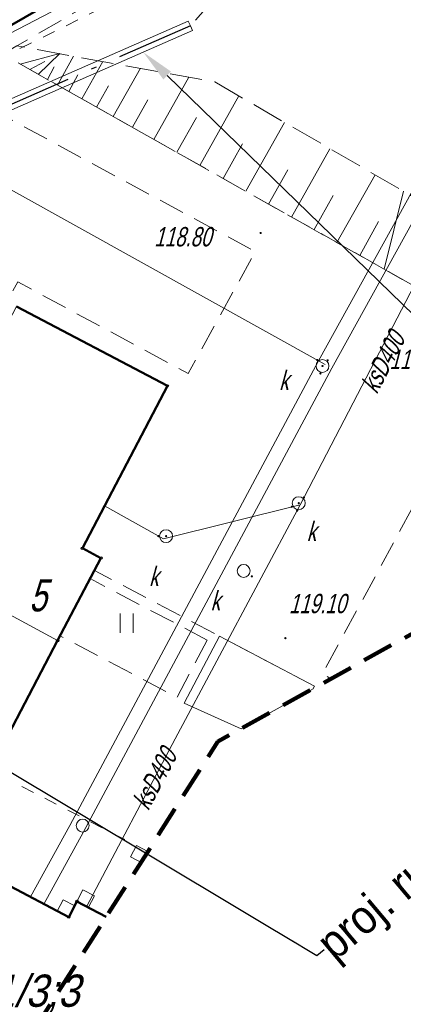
# Model space of a CAD drawing. Extents: x 7463256 to 7464485, y 5957341 to 5958260.
# Tile 154 of 256: x 7463872 to 7463886, y 5957688 to 5957726. Entities that reach past the tile are written whole.
import ezdxf
from ezdxf import colors
from ezdxf.entities.mleader import LeaderData, LeaderLine
from ezdxf.enums import TextEntityAlignment as Align
from ezdxf.math import Vec2, Vec3

# ---------------------------------------------------------------- set-up
doc = ezdxf.new("R2010")
doc.units = 0
doc.header["$MEASUREMENT"] = 0
for name, pattern in [('218-500', [1, 0.5, -0.5]), ('4', [1.8, 1.2, -0.6]), ('GAK', [5.2, 3, -1, 0.2, -1]), ('ib10_500', [1, 0.5, -0.5]), ('l219_500', [0]), ('mz1.0_0.5', [1.5, 1, -0.5]), ('mz1.25_0.5', [1.75, 1.25, -0.5])]:
    doc.linetypes.add(name, pattern=pattern)
doc.layers.get('0').update_dxf_attribs({"color": 2, "linetype": 'CONTINUOUS', "lineweight": 5})
for name, color, linetype in [('000 Inne (niezydentyfikowane)', 7, 'CONTINUOUS'), ('218-Granica użytku', 7, 'CONTINUOUS'), ('219-Linia granicy', 7, 'CONTINUOUS'), ('311-podpora związana z budynkiem (punkt)', 7, 'CONTINUOUS'), ('312-Budynek (powierzchnia)', 7, 'CONTINUOUS'), ('312-Numer ewidencyjny budynku', 7, 'CONTINUOUS'), ('320-część budynku wyodrębniona ze względu na liczbę kondygnacji naziemnych (powierzchnia)', 7, 'CONTINUOUS'), ('320-część budynku wyodrębniona ze względu na liczbę kondygnacji naziemnych (powierzchnia)-Atr25', 7, 'CONTINUOUS'), ('chodnik (powierzchnia)', 7, 'CONTINUOUS'), ('Obszar opracowania', 7, 'CONTINUOUS'), ('przewód kanalizacyjny (linia)', 7, 'CONTINUOUS'), ('przewód kanalizacyjny (linia)-Atr1', 7, 'CONTINUOUS'), ('przewód telekomunikacyjny (linia)', 7, 'CONTINUOUS'), ('Punkt budynku', 7, 'CONTINUOUS'), ('punkt o określonej wysokości (sieć kanalizacyjna)', 7, 'CONTINUOUS'), ('punkt wysokościowy sztuczny', 7, 'CONTINUOUS'), ('punkt wysokościowy sztuczny-Atr2', 7, 'CONTINUOUS'), ('schody w ciągu komunikacyjnym', 7, 'CONTINUOUS'), ('skarpa nieumocniona (powierzchnia)', 7, 'CONTINUOUS'), ('studzienka okrągła - przewód kanalizacyjny (punkt)', 7, 'CONTINUOUS'), ('studzienka okrągła - przewód kanalizacyjny (punkt)-Atr17', 7, 'CONTINUOUS'), ('trawnik (powierzchnia)', 7, 'CONTINUOUS'), ('trawnik (powierzchnia) - symbol', 7, 'CONTINUOUS'), ('wiata (powierzchnia)', 7, 'CONTINUOUS'), ('wiata (powierzchnia) - symbol', 7, 'CONTINUOUS')]:
    doc.layers.add(name, color=color, linetype=linetype)
for name, color, linetype, lineweight in [('@proj.rury', 7, 'CONTINUOUS', 20), ('____proj LSN', 1, 'CONTINUOUS', 5), ('OBMBS-21-18876-opis proj', 1, 'CONTINUOUS', 18)]:
    doc.layers.add(name, color=color, linetype=linetype, lineweight=lineweight)
doc.styles.get("Standard").update_dxf_attribs({"font": 'txt', "width": 0.75})

# ---------------------------------------------------------------- blocks, each defined once
blk = doc.blocks.new('PW01')
at = {"linetype": 'Continuous', "lineweight": 13}
h = blk.add_hatch(color=0, dxfattribs=at)
edge = h.paths.add_edge_path()
edge.add_arc((0, 0), 0.045, 0, 360)
blk = doc.blocks.new('US15')
at = {"color": 0, "linetype": 'Continuous', "lineweight": 13}
blk.add_circle((0, 0), 0.25, dxfattribs=at)
blk = doc.blocks.new('PW02')
at = {"linetype": 'Continuous', "lineweight": 13}
h = blk.add_hatch(color=0, dxfattribs=at)
edge = h.paths.add_edge_path()
edge.add_arc((0, 0), 0.045, 0, 360)
blk = doc.blocks.new('IB10')
at = {"color": 0, "linetype": 'Continuous', "lineweight": 13}
for p, q in [((0, 0), (0, 0.5)), ((0, 0.5), (0.5, 0.5)), ((0.5, 0), (0.5, 0.5)), ((0, 0), (0.5, 0))]:
    blk.add_line(p, q, dxfattribs=at)
blk = doc.blocks.new('TU04')
at = {"color": 0, "linetype": 'Continuous', "lineweight": 13}
for p, q in [((0, 0), (0, 0.75)), ((0.5, 0), (0.5, 0.75))]:
    blk.add_line(p, q, dxfattribs=at)
blk = doc.blocks.new('PUNKTBUD')
at = {"color": 0}
blk.add_circle((0, 0), 0.045, dxfattribs=at)
blk = doc.blocks.new('311')
at = {"color": 0, "linetype": 'Continuous', "lineweight": 0}
blk.add_circle((0, 0), 0.25, dxfattribs=at)

msp = doc.modelspace()

# ---------------------------------------------------------------- linework, layer by layer
at = {"layer": '000 Inne (niezydentyfikowane)', "color": 7, "linetype": 'Continuous', "lineweight": 13}
for p, q in [((7463871.55, 5957724.35), (7463873.08, 5957724.76)), ((7463872.25, 5957723.95), (7463873.08, 5957724.76)), ((7463872.99, 5957723.54), (7463873.62, 5957724.66)), ((7463871.92, 5957724.14), (7463872.5, 5957724.45)), ((7463872.6, 5957723.76), (7463872.87, 5957724.25)), ((7463873.94, 5957723.01), (7463874.75, 5957724.45)), ((7463875.16, 5957722.32), (7463876.22, 5957724.19)), ((7463873.43, 5957723.29), (7463873.79, 5957723.93)), ((7463876.73, 5957721.43), (7463878.09, 5957723.84)), ((7463874.51, 5957722.68), (7463874.97, 5957723.51)), ((7463878.52, 5957720.42), (7463880.04, 5957723.12)), ((7463875.9, 5957721.9), (7463876.5, 5957722.96)), ((7463877.63, 5957720.93), (7463878.39, 5957722.28)), ((7463880.31, 5957719.42), (7463881.81, 5957722.09)), ((7463879.42, 5957719.92), (7463880.17, 5957721.26)), ((7463882.08, 5957718.42), (7463883.57, 5957721.07)), ((7463881.19, 5957718.92), (7463881.94, 5957720.25)), ((7463883.84, 5957717.43), (7463885.32, 5957720.06)), ((7463882.96, 5957717.93), (7463883.7, 5957719.25)), ((7463885.67, 5957716.4), (7463886.43, 5957719.42)), ((7463884.73, 5957716.93), (7463885.46, 5957718.24))]:
    msp.add_line(p, q, dxfattribs=at)
at = {"layer": '218-Granica użytku', "color": 3, "linetype": '218-500', "lineweight": 18, "flags": 128}
msp.add_lwpolyline([(7463858.98, 5957718.77), (7463903.46, 5957740.69)], dxfattribs=at)
at = {"layer": '219-Linia granicy', "color": 3, "linetype": 'l219_500', "lineweight": 50, "flags": 128}
msp.add_lwpolyline([(7463897.16, 5957740.8), (7463869.65, 5957724.98)], dxfattribs=at)
at = {"layer": '312-Budynek (powierzchnia)', "color": 7, "linetype": 'Continuous', "lineweight": 50, "flags": 128}
for points in [[(7463871.4, 5957714.95), (7463877.26, 5957711.87)], [(7463877.26, 5957711.87), (7463873.96, 5957705.57)], [(7463873.96, 5957705.57), (7463874.68, 5957705.19)], [(7463874.68, 5957705.19), (7463873, 5957701.99)], [(7463873, 5957701.99), (7463871.09, 5957698.34)], [(7463868.43, 5957693.89), (7463873.43, 5957691.26)], [(7463873.43, 5957691.26), (7463873.75, 5957691.87)], [(7463873.75, 5957691.87), (7463874.89, 5957691.276)]]:
    msp.add_lwpolyline(points, dxfattribs=at)
at = {"layer": '320-część budynku wyodrębniona ze względu na liczbę kondygnacji naziemnych (powierzchnia)', "color": 7, "linetype": 'Continuous', "lineweight": 18, "flags": 128}
for points in [[(7463871.4, 5957714.95), (7463877.26, 5957711.87), (7463873.96, 5957705.57), (7463874.68, 5957705.19), (7463873, 5957701.99), (7463859.75, 5957709.16), (7463859.02, 5957709.54), (7463862.4, 5957715.98), (7463869.88, 5957712.05)], [(7463873, 5957701.99), (7463871.09, 5957698.34), (7463870.84, 5957698.47), (7463866.61, 5957700.69), (7463860.22, 5957688.53), (7463850.05, 5957693.71), (7463846.72, 5957695.66), (7463848.73, 5957699.09), (7463849.65, 5957698.55), (7463852.06, 5957702.66), (7463858.46, 5957699.3), (7463859.44, 5957701.16), (7463856.39, 5957702.75), (7463859.75, 5957709.16)]]:
    msp.add_lwpolyline(points, close=True, dxfattribs=at)
at = {"layer": '@proj.rury'}
for p in [(7463878.073, 5957726.021), (7463878.234, 5957725.655)]:
    msp.add_line(p, (7463878.154, 5957725.838), dxfattribs=at)
at = {"layer": 'chodnik (powierzchnia)', "color": 7, "linetype": 'mz1.0_0.5', "lineweight": 18, "flags": 128}
msp.add_lwpolyline([(7463897.94, 5957737.32), (7463895.06, 5957738.69), (7463867.07, 5957722.55), (7463865.02, 5957722.78), (7463861.53, 5957720.76), (7463859.76, 5957721.99), (7463858.71, 5957722.98), (7463858.08, 5957724.08), (7463857.99, 5957724.31), (7463857.91, 5957724.54), (7463857.85, 5957724.77), (7463857.8, 5957725.01), (7463857.79, 5957725.06), (7463860.5, 5957726.01), (7463865.44, 5957725.23), (7463868.79, 5957727.16), (7463908.13, 5957749.81), (7463908.16, 5957752.55), (7463910.63, 5957754.01), (7463911.87, 5957752.81), (7463913.12, 5957750.74), (7463912.16, 5957750.19), (7463910.29, 5957749.11), (7463910.21, 5957747.42), (7463900.62, 5957741.88), (7463900.92, 5957741.37), (7463899.52, 5957740.6)], close=True, dxfattribs=at)
for points in [[(7463882.919, 5957700.124), (7463882.97, 5957700.22), (7463879.28, 5957702.16), (7463874.43, 5957704.7), (7463874.26, 5957704.39), (7463874.43, 5957704.7), (7463874.68, 5957705.19), (7463873.96, 5957705.57), (7463877.26, 5957711.87), (7463871.4, 5957714.95), (7463869.88, 5957712.05), (7463862.4, 5957715.98), (7463859.02, 5957709.54), (7463859.75, 5957709.16), (7463856.39, 5957702.75), (7463855.83, 5957703.05), (7463859, 5957708.94), (7463858.14, 5957709.45), (7463862.24, 5957716.83), (7463868.19, 5957713.68), (7463868.28, 5957713.85), (7463869.87, 5957713.01), (7463871.45, 5957715.9), (7463878.07, 5957712.35), (7463880.67, 5957717.08), (7463868.74, 5957723.52), (7463870.86, 5957724.74), (7463887.51, 5957715.36), (7463890.34, 5957713.68)], [(7463890.34, 5957713.68), (7463883.27, 5957700.69), (7463883.613, 5957700.509)]]:
    msp.add_lwpolyline(points, dxfattribs=at)
at = {"layer": 'Obszar opracowania', "color": 132, "linetype": '4', "lineweight": 200, "flags": 128}
msp.add_lwpolyline([(7463648.63, 5957598.42), (7463381.17, 5957559), (7463352.31, 5957567.45), (7463255.88, 5957568.85), (7463280.41, 5957340.9), (7463468.95, 5957378.08), (7463536.66, 5957509.53), (7463626.95, 5957460.4), (7463653.5, 5957411.27), (7463734.5, 5957471.02), (7463879.22, 5957698.07), (7464314.97, 5957939.96), (7464470.72, 5957945.23), (7464483.34, 5958244.06), (7464262.86, 5958260.06), (7464240.11, 5958013.73), (7463789.91, 5957739.13), (7463712.41, 5957593.35)], close=True, dxfattribs=at)
at = {"layer": 'przewód kanalizacyjny (linia)', "color": 34, "linetype": 'Continuous', "lineweight": 18, "flags": 128}
for points in [[(7463949.76, 5957784.33), (7463934.06, 5957775.21), (7463910.55, 5957761.46), (7463904.43, 5957758.14), (7463899.81, 5957746.81), (7463893.61, 5957732.42), (7463891.47, 5957726.7), (7463883.65, 5957712.56), (7463873.99, 5957694.54), (7463872.47, 5957691.76), (7463871.95, 5957692.04), (7463873.47, 5957694.82), (7463883.13, 5957712.84), (7463890.93, 5957726.96), (7463893.05, 5957732.64), (7463899.25, 5957747.05), (7463903.95, 5957758.56), (7463910.25, 5957761.98), (7463933.76, 5957775.73), (7463949.46, 5957784.85)], [(7463874.13, 5957691.68), (7463877.56, 5957698.18), (7463882.42, 5957707.26), (7463887.89, 5957717.78), (7463890.73, 5957723.19), (7463894.4, 5957731.62)], [(7463867.11, 5957716.53), (7463866.55, 5957722.05), (7463883.39, 5957712.7)], [(7463874.82, 5957707.21), (7463877.11, 5957705.93), (7463882.42, 5957707.26)]]:
    msp.add_lwpolyline(points, dxfattribs=at)
at = {"layer": 'przewód telekomunikacyjny (linia)', "color": 30, "linetype": 'Continuous', "lineweight": 18, "flags": 128}
msp.add_lwpolyline([(7463807.91, 5957656.58), (7463815.52, 5957671.75), (7463822.16, 5957684.99), (7463832.03, 5957695.92), (7463832.35, 5957696.28), (7463834.9, 5957699.17), (7463844.9, 5957710.16), (7463848.08, 5957713.21), (7463853.04, 5957716.14), (7463873.08, 5957726.55), (7463889.35, 5957734.99), (7463909.34, 5957745.6), (7463917.85, 5957749.99), (7463923.65, 5957753.01), (7463922.85, 5957761.06), (7463927.16, 5957763.19), (7463934.93, 5957767.49), (7463950.59, 5957776.24)], dxfattribs=at)
at = {"layer": 'schody w ciągu komunikacyjnym', "color": 7, "linetype": 'Continuous', "lineweight": 18, "flags": 128}
msp.add_lwpolyline([(7463882.97, 5957700.22), (7463882.92, 5957700.12), (7463880.13, 5957698.57), (7463877.91, 5957699.56), (7463879.28, 5957702.16)], close=True, dxfattribs=at)
msp.add_lwpolyline([(7463882.97, 5957700.22), (7463882.92, 5957700.12), (7463880.13, 5957698.57), (7463877.91, 5957699.56), (7463879.28, 5957702.16)], close=True, dxfattribs=at)
at = {"layer": 'skarpa nieumocniona (powierzchnia)', "color": 7, "linetype": 'mz1.25_0.5', "lineweight": 18, "flags": 128}
msp.add_lwpolyline([(7463879.1, 5957723.66), (7463889.03, 5957717.91), (7463887.51, 5957715.36), (7463870.86, 5957724.74), (7463871.41, 5957725.06)], close=True, dxfattribs=at)
at = {"layer": 'trawnik (powierzchnia)', "color": 7, "linetype": 'mz1.0_0.5', "lineweight": 18, "flags": 128}
msp.add_lwpolyline([(7463878.81, 5957702.01), (7463877.64, 5957699.79), (7463873.1, 5957702.17), (7463872.93, 5957701.86), (7463874.26, 5957704.39)], close=True, dxfattribs=at)
at = {"layer": 'wiata (powierzchnia)', "color": 7, "linetype": 'ib10_500', "lineweight": 18, "flags": 128}
msp.add_lwpolyline([(7463876.503, 5957693.808), (7463870.12, 5957697.1), (7463868.43, 5957693.89), (7463873.43, 5957691.26), (7463873.75, 5957691.87), (7463874.89, 5957691.276)], dxfattribs=at)

# ---------------------------------------------------------------- block references
at = {"layer": '311-podpora związana z budynkiem (punkt)', "color": 7, "linetype": 'Continuous', "lineweight": 18}
msp.add_blockref('311', (7463873.97, 5957694.81), dxfattribs=at)
at = {"layer": 'Punkt budynku', "color": 5, "linetype": 'Continuous', "lineweight": 18}
for p in [(7463877.26, 5957711.87), (7463873.96, 5957705.57), (7463874.68, 5957705.19), (7463873, 5957701.99), (7463873.75, 5957691.87), (7463873.43, 5957691.26)]:
    msp.add_blockref('PUNKTBUD', p, dxfattribs=at)
at = {"layer": 'punkt o określonej wysokości (sieć kanalizacyjna)', "color": 34, "linetype": 'Continuous', "lineweight": 13}
for p in [(7463883.08, 5957712.87), (7463883.48, 5957712.86), (7463883.2, 5957712.35), (7463883.28, 5957712.64), (7463882.36, 5957707.32), (7463882.56, 5957707.54), (7463882.09, 5957707.18), (7463882.3, 5957707.03), (7463876.91, 5957706.04), (7463877.21, 5957706.04), (7463880.54, 5957704.48), (7463872.21, 5957691.9), (7463874.13, 5957691.68)]:
    msp.add_blockref('PW01', p, dxfattribs=at)
at = {"layer": 'punkt wysokościowy sztuczny', "color": 7, "linetype": 'Continuous', "lineweight": 13}
for p in [(7463880.88, 5957717.8), (7463881.84, 5957702.08)]:
    msp.add_blockref('PW02', p, dxfattribs=at)
at = {"layer": 'studzienka okrągła - przewód kanalizacyjny (punkt)', "color": 34, "linetype": 'Continuous', "lineweight": 18}
for p in [(7463883.28, 5957712.64), (7463882.36, 5957707.32), (7463877.21, 5957706.04), (7463880.22, 5957704.69)]:
    msp.add_blockref('US15', p, dxfattribs=at)
at = {"layer": 'trawnik (powierzchnia) - symbol', "color": 7, "linetype": 'Continuous', "lineweight": 18}
msp.add_blockref('TU04', (7463875.43, 5957702.29), dxfattribs=at)
at = {"layer": 'wiata (powierzchnia) - symbol', "color": 7, "linetype": 'Continuous', "lineweight": 18}
for p, rotation in [((7463876.503, 5957693.808), 152.718), ((7463873.75, 5957691.87), 332.4780000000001), ((7463873.43, 5957691.26), 62.31899999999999)]:
    msp.add_blockref('IB10', p, dxfattribs=dict(at, rotation=rotation))

# ---------------------------------------------------------------- texts
at = {"layer": '312-Numer ewidencyjny budynku', "color": 7, "linetype": 'Continuous', "lineweight": 18, "oblique": 15, "width": 0.9}
msp.add_text('31/3;3', height=1.25, dxfattribs=at).set_placement((7463869.66, 5957689.03), align=Align.TOP_LEFT)
at = {"layer": '320-część budynku wyodrębniona ze względu na liczbę kondygnacji naziemnych (powierzchnia)-Atr25', "color": 7, "oblique": 15, "width": 0.72}
msp.add_text('5', height=1.25, dxfattribs=at).set_placement((7463871.89, 5957704.37), align=Align.TOP_LEFT)
at = {"layer": 'przewód kanalizacyjny (linia)-Atr1', "color": 34, "oblique": 15, "width": 0.72}
for rotation, p in [(62.53, (7463885.39, 5957711.52)), (62.16, (7463876.52, 5957695.36))]:
    msp.add_text('ksD400', height=0.75, rotation=rotation, dxfattribs=at).set_placement(p)
at = {"layer": 'punkt wysokościowy sztuczny-Atr2', "color": 7, "oblique": 15, "width": 0.72}
for s, p in [('118.80', (7463876.75, 5957717.28)), ('118.80', (7463885.88, 5957712.52)), ('119.10', (7463881.98, 5957703.05))]:
    msp.add_text(s, height=0.75, dxfattribs=at).set_placement(p)
at = {"layer": 'studzienka okrągła - przewód kanalizacyjny (punkt)-Atr17', "color": 34, "oblique": 15, "width": 0.72}
for p in [(7463881.6, 5957711.71), (7463882.67, 5957705.85), (7463876.55, 5957704.1), (7463878.94, 5957703.16)]:
    msp.add_text('k', height=0.75, dxfattribs=at).set_placement(p)

# ---------------------------------------------------------------- next in the draw order: leaders
at = {"layer": 'OBMBS-21-18876-opis proj', "lineweight": 20}
ml = msp.add_multileader_mtext('Standard', dxfattribs=at)
ml.set_content('{\\W0.9;\\fArial|b0|i0|c238|p34;proj. przewiert sterowany SRS160\\P\\pxqc;L=27m}', color=256)
ml.set_leader_properties()
ml.build(insert=Vec2(0, 0))
ml.multileader.update_dxf_attribs({"has_text_frame": 1, "text_right_attachment_type": 0, "dogleg_length": 0.36, "arrow_head_size": 1.3})
ctx = ml.context
ctx.base_point, ctx.char_height, ctx.arrow_head_size, ctx.landing_gap_size, ctx.plane_origin, ctx.plane_x_axis, ctx.plane_y_axis = Vec3(7463901.573, 5957700.771, -10.8), 1.3, 1.3, 0.09, Vec3(7463842.735, 5957840.745, -10.8), Vec3(0.765565, 0.643359), Vec3(-0.643359, 0.765565)
ctx.right_attachment = 0
notes = []
notes.append((ctx, [(0, (1, 1, 0), (7463901.298, 5957700.54, -10.8), (0.765565, 0.643359), 0.36, [(0, [(7463876.32, 5957724.817, -10.8)], 0, [])])]))
ctx.mtext.insert, ctx.mtext.text_direction, ctx.mtext.rotation, ctx.mtext.width, ctx.mtext.defined_height, ctx.mtext.alignment, ctx.mtext.flow_direction = Vec3(7463908.048, 5957707.231, -10.8), Vec3(0.765565, 0.643359), 0.698877, 18.98257, 27.692, 2, 5
ctx.mtext.has_bg_fill, ctx.mtext.bg_color, ctx.mtext.bg_scale_factor, ctx.mtext.bg_transparency, ctx.mtext.use_window_bg_color = 1, -1023410167, 1.5, 0, 1
ml = msp.add_multileader_mtext('Standard', dxfattribs=at)
ml.set_content('\\pxqc;{\\W0.9;\\fArial|b0|i0|c238|p34;proj. rura osłonowa \\PDVK160\\PL=3m}', color=256)
ml.set_leader_properties()
ml.build(insert=Vec2(0, 0))
ml.multileader.update_dxf_attribs({"has_text_frame": 1, "text_right_attachment_type": 0, "dogleg_length": 0.36, "arrow_head_size": 1.3})
ctx = ml.context
ctx.base_point, ctx.char_height, ctx.arrow_head_size, ctx.landing_gap_size, ctx.plane_origin, ctx.plane_x_axis, ctx.plane_y_axis = Vec3(7463872.372, 5957674.469, -10.8), 1.3, 1.3, 0.09, Vec3(7463786.006, 5957817.346, -10.8), Vec3(0.765565, 0.643359), Vec3(-0.643359, 0.765565)
ctx.right_attachment = 0
notes.append((ctx, [(0, (1, 1, 0), (7463872.096, 5957674.237, -10.8), (0.765565, 0.643359), 0.36, [(0, [(7463827.237, 5957695.21, -10.8)], 0, [])])]))
ctx.mtext.insert, ctx.mtext.text_direction, ctx.mtext.rotation, ctx.mtext.width, ctx.mtext.defined_height, ctx.mtext.flow_direction = Vec3(7463872.015, 5957675.033, -10.8), Vec3(0.765565, 0.643359), 0.698877, 14.01367, 27.692, 5
ctx.mtext.has_bg_fill, ctx.mtext.bg_color, ctx.mtext.bg_scale_factor, ctx.mtext.bg_transparency, ctx.mtext.use_window_bg_color = 1, -1023410167, 1.5, 0, 1
for ctx, leaders in notes:
    for number, flags, end, landing, length, lines in leaders:
        leader = LeaderData()
        leader.index, (leader.has_last_leader_line, leader.has_dogleg_vector, leader.attachment_direction) = number, flags
        leader.last_leader_point, leader.dogleg_vector, leader.dogleg_length = Vec3(end), Vec3(landing), length
        for number, points, colour, breaks in lines:
            line = LeaderLine()
            line.index, line.vertices, line.color, line.breaks = number, Vec3.list(points), colors.encode_raw_color(colour), breaks
            leader.lines.append(line)
        ctx.leaders.append(leader)

# ---------------------------------------------------------------- next in the draw order: linework, layer by layer
at = {"layer": '@proj.rury'}
for p, q in [((7463878.073, 5957726.021), (7463853.836, 5957715.403)), ((7463878.234, 5957725.655), (7463853.996, 5957715.037))]:
    msp.add_line(p, q, dxfattribs=at)

# ---------------------------------------------------------------- next in the draw order: leaders
at = {"layer": 'OBMBS-21-18876-opis proj', "lineweight": 20}
ml = msp.add_multileader_mtext('Standard', dxfattribs=at)
ml.set_content('\\pxqc;{\\W0.9;\\fArial|b0|i0|c238|p34;proj. rura osłonowa \\PDVK160\\PL=10m}', color=256)
ml.set_leader_properties()
ml.build(insert=Vec2(0, 0))
ml.multileader.update_dxf_attribs({"has_text_frame": 1, "text_right_attachment_type": 0, "dogleg_length": 0.36, "arrow_head_size": 1.3})
ctx = ml.context
ctx.base_point, ctx.char_height, ctx.arrow_head_size, ctx.landing_gap_size, ctx.plane_origin, ctx.plane_x_axis, ctx.plane_y_axis = Vec3(7463883.342, 5957690.004, -10.8), 1.3, 1.3, 0.09, Vec3(7463802.323, 5957831.849, -10.8), Vec3(0.765565, 0.643359), Vec3(-0.643359, 0.765565)
ctx.right_attachment = 0
notes = []
notes.append((ctx, [(0, (1, 1, 0), (7463883.067, 5957689.773, -10.8), (0.765565, 0.643359), 0.36, [(0, [(7463847.571, 5957710.984, -10.8)], 0, [])])]))
ctx.mtext.insert, ctx.mtext.text_direction, ctx.mtext.rotation, ctx.mtext.width, ctx.mtext.defined_height, ctx.mtext.alignment, ctx.mtext.flow_direction = Vec3(7463888.239, 5957694.983, -10.8), Vec3(0.765565, 0.643359), 0.698877, 14.01367, 27.692, 2, 5
ctx.mtext.has_bg_fill, ctx.mtext.bg_color, ctx.mtext.bg_scale_factor, ctx.mtext.bg_transparency, ctx.mtext.use_window_bg_color = 1, -1023410167, 1.5, 0, 1
for ctx, leaders in notes:
    for number, flags, end, landing, length, lines in leaders:
        leader = LeaderData()
        leader.index, (leader.has_last_leader_line, leader.has_dogleg_vector, leader.attachment_direction) = number, flags
        leader.last_leader_point, leader.dogleg_vector, leader.dogleg_length = Vec3(end), Vec3(landing), length
        for number, points, colour, breaks in lines:
            line = LeaderLine()
            line.index, line.vertices, line.color, line.breaks = number, Vec3.list(points), colors.encode_raw_color(colour), breaks
            leader.lines.append(line)
        ctx.leaders.append(leader)

# ---------------------------------------------------------------- next in the draw order: linework, layer by layer
at = {"layer": '____proj LSN', "linetype": 'GAK', "lineweight": 30}
msp.add_lwpolyline([(7463954.078, 5957792.276), (7463934.793, 5957781.144), (7463934.651, 5957780.312), (7463932.107, 5957778.815), (7463931.263, 5957779.107), (7463895.968, 5957758.75), (7463876.594, 5957746.623, 0.414897), (7463876.436, 5957745.933), (7463885.421, 5957731.652, -0.449113), (7463885.213, 5957730.935), (7463880.337, 5957728.312), (7463878.154, 5957725.838), (7463853.916, 5957715.22), (7463841.019, 5957707.09), (7463832.034, 5957699.889), (7463831.957, 5957699.189), (7463830.049, 5957697.5), (7463829.342, 5957697.515), (7463826.006, 5957694.319), (7463820.881, 5957688.974), (7463813.554, 5957680.16), (7463810.989, 5957676.522), (7463800.184, 5957658.279)], format="xyb", dxfattribs=at)

doc.saveas('drawing.dxf')
